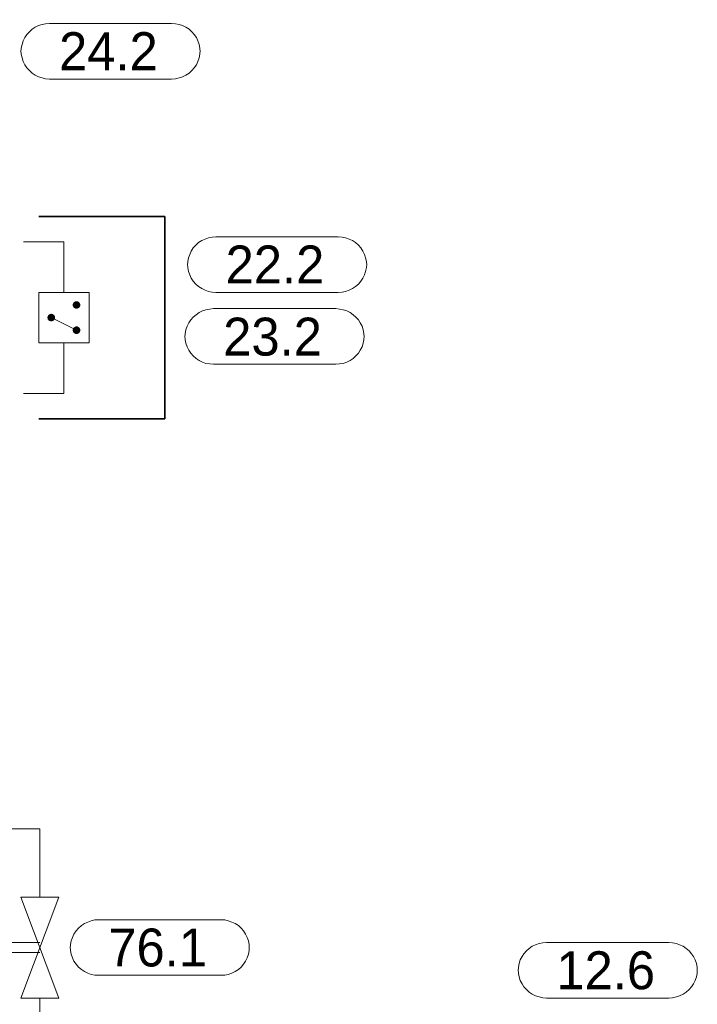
# Model space of a CAD drawing. Header units: millimetres. Extents: x 0 to 203, y 0 to 47.
# Tile 33 of 196: x 14.36 to 16.47, y 20.82 to 23.89. Entities that reach past the tile are written whole.
import ezdxf

# ---------------------------------------------------------------- set-up
doc = ezdxf.new("R2010")
doc.units = ezdxf.units.MM
for name, color, linetype in [('PDF_Geomertry', 7, 'Continuous'), ('PDF_Solid Fills', 7, 'Continuous'), ('PDF_Text', 7, 'Continuous')]:
    doc.layers.add(name, color=color, linetype=linetype)
doc.styles.add('PDF Arial', font='txt')

msp = doc.modelspace()

# ---------------------------------------------------------------- hatches: boundary and pattern name
at = {"layer": 'PDF_Solid Fills', "transparency": 33554559}
for points in [[(14.5335, 22.9993), (14.5215, 23.0013), (14.5224, 23.0026)], [(14.5335, 22.9993), (14.5215, 22.9993), (14.5215, 23.0013)], [(14.5335, 22.9993), (14.5215, 22.9979), (14.5215, 22.9993)], [(14.5335, 22.9993), (14.5224, 22.9965), (14.5215, 22.9979)], [(14.5335, 22.9993), (14.5224, 23.0026), (14.5229, 23.004)], [(14.5335, 22.9993), (14.5229, 22.9951), (14.5224, 22.9965)], [(14.5335, 22.9993), (14.5229, 23.004), (14.5238, 23.0054)], [(14.5335, 22.9993), (14.5238, 22.9938), (14.5229, 22.9951)], [(14.5335, 22.9993), (14.5238, 23.0054), (14.5243, 23.0068)], [(14.5335, 22.9993), (14.5243, 22.9924), (14.5238, 22.9938)], [(14.5335, 22.9993), (14.5243, 23.0068), (14.5251, 23.0076)], [(14.5335, 22.9993), (14.5251, 22.991), (14.5243, 22.9924)], [(14.5335, 22.9993), (14.5251, 23.0076), (14.5265, 23.009)], [(14.5335, 22.9993), (14.5265, 22.9901), (14.5251, 22.991)], [(14.5335, 22.9993), (14.5265, 23.009), (14.5279, 23.0096)], [(14.5335, 22.9993), (14.5279, 22.9896), (14.5265, 22.9901)], [(14.5335, 22.9993), (14.5279, 23.0096), (14.5293, 23.0104)], [(14.5335, 22.9993), (14.5293, 22.9888), (14.5279, 22.9896)], [(14.5335, 22.9993), (14.5293, 23.0104), (14.5307, 23.011)], [(14.5335, 22.9993), (14.5307, 22.9882), (14.5293, 22.9888)], [(14.5335, 22.9993), (14.5307, 23.011), (14.5321, 23.011)], [(14.5335, 22.9993), (14.5321, 22.9882), (14.5307, 22.9882)], [(14.5335, 22.9993), (14.5321, 23.011), (14.5335, 23.011)], [(14.5335, 22.9993), (14.5335, 22.9882), (14.5321, 22.9882)], [(14.5335, 22.9993), (14.5368, 23.011), (14.5382, 23.0104)], [(14.5335, 22.9993), (14.5349, 23.011), (14.5368, 23.011)], [(14.5335, 22.9993), (14.5335, 23.011), (14.5349, 23.011)], [(14.5335, 22.9993), (14.5382, 23.0104), (14.5396, 23.0096)], [(14.5335, 22.9993), (14.5396, 23.0096), (14.541, 23.009)], [(14.5335, 22.9993), (14.541, 23.009), (14.5418, 23.0076)], [(14.5335, 22.9993), (14.5418, 23.0076), (14.5432, 23.0068)], [(14.5335, 22.9993), (14.5432, 23.0068), (14.5437, 23.0054)], [(14.5335, 22.9993), (14.5437, 23.0054), (14.5446, 23.004)], [(14.5335, 22.9993), (14.5446, 23.004), (14.5451, 23.0026)], [(14.5335, 22.9993), (14.5451, 23.0026), (14.5451, 23.0013)], [(14.5335, 22.9993), (14.5451, 23.0013), (14.5451, 22.9993)], [(14.5335, 22.9993), (14.5349, 22.9882), (14.5335, 22.9882)], [(14.5335, 22.9993), (14.5368, 22.9882), (14.5349, 22.9882)], [(14.5335, 22.9993), (14.5382, 22.9888), (14.5368, 22.9882)], [(14.5335, 22.9993), (14.5396, 22.9896), (14.5382, 22.9888)], [(14.5335, 22.9993), (14.541, 22.9901), (14.5396, 22.9896)], [(14.5335, 22.9993), (14.5418, 22.991), (14.541, 22.9901)], [(14.5335, 22.9993), (14.5432, 22.9924), (14.5418, 22.991)], [(14.5335, 22.9993), (14.5437, 22.9938), (14.5432, 22.9924)], [(14.5335, 22.9993), (14.5446, 22.9951), (14.5437, 22.9938)], [(14.5335, 22.9993), (14.5451, 22.9965), (14.5446, 22.9951)], [(14.5335, 22.9993), (14.5451, 22.9979), (14.5451, 22.9965)], [(14.5335, 22.9993), (14.5451, 22.9993), (14.5451, 22.9979)], [(14.4549, 22.9604), (14.4432, 22.9618), (14.4438, 22.9632)], [(14.4549, 22.9604), (14.4432, 22.9604), (14.4432, 22.9618)], [(14.4549, 22.9604), (14.4432, 22.959), (14.4432, 22.9604)], [(14.4549, 22.9604), (14.4438, 22.9576), (14.4432, 22.959)], [(14.4549, 22.9604), (14.4438, 22.9646), (14.4446, 22.966)], [(14.4549, 22.9604), (14.4438, 22.9632), (14.4438, 22.9646)], [(14.4549, 22.9604), (14.4438, 22.9554), (14.4438, 22.9576)], [(14.4549, 22.9604), (14.4446, 22.954), (14.4438, 22.9554)], [(14.4549, 22.9604), (14.4446, 22.966), (14.446, 22.9674)], [(14.4549, 22.9604), (14.446, 22.9535), (14.4446, 22.954)], [(14.4549, 22.9604), (14.446, 22.9674), (14.4465, 22.9688)], [(14.4549, 22.9604), (14.4465, 22.9521), (14.446, 22.9535)], [(14.4549, 22.9604), (14.4465, 22.9688), (14.4479, 22.9693)], [(14.4549, 22.9604), (14.4479, 22.9507), (14.4465, 22.9521)], [(14.4549, 22.9604), (14.4479, 22.9693), (14.4493, 22.9707)], [(14.4549, 22.9604), (14.4493, 22.9499), (14.4479, 22.9507)], [(14.4549, 22.9604), (14.4493, 22.9707), (14.4507, 22.9715)], [(14.4549, 22.9604), (14.4507, 22.9493), (14.4493, 22.9499)], [(14.4549, 22.9604), (14.4507, 22.9715), (14.4521, 22.9715)], [(14.4549, 22.9604), (14.4521, 22.9493), (14.4507, 22.9493)], [(14.4549, 22.9604), (14.4521, 22.9715), (14.4535, 22.9721)], [(14.4549, 22.9604), (14.4535, 22.9485), (14.4521, 22.9493)], [(14.4549, 22.9604), (14.4535, 22.9721), (14.4549, 22.9721)], [(14.4549, 22.9604), (14.4549, 22.9485), (14.4535, 22.9485)], [(14.4549, 22.9604), (14.4563, 22.9721), (14.4585, 22.9715)], [(14.4549, 22.9604), (14.4549, 22.9721), (14.4563, 22.9721)], [(14.4549, 22.9604), (14.4599, 22.9715), (14.4613, 22.9707)], [(14.4549, 22.9604), (14.4585, 22.9715), (14.4599, 22.9715)], [(14.4549, 22.9604), (14.4613, 22.9707), (14.4618, 22.9693)], [(14.4549, 22.9604), (14.4618, 22.9693), (14.4632, 22.9688)], [(14.4549, 22.9604), (14.4632, 22.9688), (14.4646, 22.9674)], [(14.4549, 22.9604), (14.4646, 22.9674), (14.4654, 22.966)], [(14.4549, 22.9604), (14.4654, 22.966), (14.466, 22.9646)], [(14.4549, 22.9604), (14.466, 22.9646), (14.4668, 22.9632)], [(14.4549, 22.9604), (14.4668, 22.9632), (14.4668, 22.9618)], [(14.4549, 22.9604), (14.4668, 22.9618), (14.4668, 22.9604)], [(14.4549, 22.9604), (14.4563, 22.9485), (14.4549, 22.9485)], [(14.4549, 22.9604), (14.4585, 22.9493), (14.4563, 22.9485)], [(14.4549, 22.9604), (14.4599, 22.9493), (14.4585, 22.9493)], [(14.4549, 22.9604), (14.4613, 22.9499), (14.4599, 22.9493)], [(14.4549, 22.9604), (14.4618, 22.9507), (14.4613, 22.9499)], [(14.4549, 22.9604), (14.4632, 22.9521), (14.4618, 22.9507)], [(14.4549, 22.9604), (14.4646, 22.9535), (14.4632, 22.9521)], [(14.4549, 22.9604), (14.4654, 22.954), (14.4646, 22.9535)], [(14.4549, 22.9604), (14.466, 22.9554), (14.4654, 22.954)], [(14.4549, 22.9604), (14.4668, 22.9576), (14.466, 22.9554)], [(14.4549, 22.9604), (14.4668, 22.959), (14.4668, 22.9576)], [(14.4549, 22.9604), (14.4668, 22.9604), (14.4668, 22.959)], [(14.5335, 22.9207), (14.5215, 22.9229), (14.5224, 22.9243)], [(14.5335, 22.9207), (14.5224, 22.9243), (14.5229, 22.9257)], [(14.5335, 22.9207), (14.5229, 22.9257), (14.5238, 22.9271)], [(14.5335, 22.9207), (14.5238, 22.9271), (14.5243, 22.9285)], [(14.5335, 22.9207), (14.5243, 22.9285), (14.5251, 22.929)], [(14.5335, 22.9207), (14.5251, 22.929), (14.5265, 22.9304)], [(14.5335, 22.9207), (14.5265, 22.9304), (14.5279, 22.9313)], [(14.5335, 22.9207), (14.5279, 22.9313), (14.5293, 22.9318)], [(14.5335, 22.9207), (14.5293, 22.9318), (14.5307, 22.9326)], [(14.5335, 22.9207), (14.5307, 22.9326), (14.5321, 22.9326)], [(14.5335, 22.9207), (14.5321, 22.9326), (14.5335, 22.9326)], [(14.5335, 22.9207), (14.5368, 22.9326), (14.5382, 22.9318)], [(14.5335, 22.9207), (14.5349, 22.9326), (14.5368, 22.9326)], [(14.5335, 22.9207), (14.5335, 22.9326), (14.5349, 22.9326)], [(14.5335, 22.9207), (14.5382, 22.9318), (14.5396, 22.9313)], [(14.5335, 22.9207), (14.5396, 22.9313), (14.541, 22.9304)], [(14.5335, 22.9207), (14.541, 22.9304), (14.5418, 22.929)], [(14.5335, 22.9207), (14.5418, 22.929), (14.5432, 22.9285)], [(14.5335, 22.9207), (14.5432, 22.9285), (14.5437, 22.9271)], [(14.5335, 22.9207), (14.5437, 22.9271), (14.5446, 22.9257)], [(14.5335, 22.9207), (14.5446, 22.9257), (14.5451, 22.9243)], [(14.5335, 22.9207), (14.5451, 22.9243), (14.5451, 22.9229)], [(14.5335, 22.9207), (14.5215, 22.9207), (14.5215, 22.9229)], [(14.5335, 22.9207), (14.5215, 22.9193), (14.5215, 22.9207)], [(14.5335, 22.9207), (14.5224, 22.9179), (14.5215, 22.9193)], [(14.5335, 22.9207), (14.5229, 22.9165), (14.5224, 22.9179)], [(14.5335, 22.9207), (14.5238, 22.9151), (14.5229, 22.9165)], [(14.5335, 22.9207), (14.5243, 22.9138), (14.5238, 22.9151)], [(14.5335, 22.9207), (14.5251, 22.9124), (14.5243, 22.9138)], [(14.5335, 22.9207), (14.5265, 22.9118), (14.5251, 22.9124)], [(14.5335, 22.9207), (14.5279, 22.911), (14.5265, 22.9118)], [(14.5335, 22.9207), (14.5293, 22.9104), (14.5279, 22.911)], [(14.5335, 22.9207), (14.5307, 22.9096), (14.5293, 22.9104)], [(14.5335, 22.9207), (14.5321, 22.909), (14.5307, 22.9096)], [(14.5335, 22.9207), (14.5335, 22.909), (14.5321, 22.909)], [(14.5335, 22.9207), (14.5451, 22.9229), (14.5451, 22.9207)], [(14.5335, 22.9207), (14.5349, 22.909), (14.5335, 22.909)], [(14.5335, 22.9207), (14.5368, 22.9096), (14.5349, 22.909)], [(14.5335, 22.9207), (14.5382, 22.9104), (14.5368, 22.9096)], [(14.5335, 22.9207), (14.5396, 22.911), (14.5382, 22.9104)], [(14.5335, 22.9207), (14.541, 22.9118), (14.5396, 22.911)], [(14.5335, 22.9207), (14.5418, 22.9124), (14.541, 22.9118)], [(14.5335, 22.9207), (14.5432, 22.9138), (14.5418, 22.9124)], [(14.5335, 22.9207), (14.5437, 22.9151), (14.5432, 22.9138)], [(14.5335, 22.9207), (14.5446, 22.9165), (14.5437, 22.9151)], [(14.5335, 22.9207), (14.5451, 22.9179), (14.5446, 22.9165)], [(14.5335, 22.9207), (14.5451, 22.9193), (14.5451, 22.9179)], [(14.5335, 22.9207), (14.5451, 22.9207), (14.5451, 22.9193)]]:
    msp.add_hatch(color=256, dxfattribs=at).paths.add_polyline_path(points)

# ---------------------------------------------------------------- linework, layer by layer
at = {"layer": 'PDF_Geomertry', "lineweight": 15}
for points in [[(14.8299, 23.8757), (14.8418, 23.8749), (14.8529, 23.8729), (14.864, 23.8693), (14.8743, 23.8638), (14.884, 23.8576), (14.8924, 23.8499), (14.9001, 23.841), (14.9071, 23.8318), (14.9118, 23.8215), (14.9154, 23.8104), (14.9182, 23.7993), (14.9187, 23.7874), (14.9187, 23.7915), (14.9182, 23.7799), (14.9154, 23.7688), (14.9118, 23.7576), (14.9071, 23.7471), (14.9001, 23.7374), (14.8924, 23.729), (14.884, 23.7215), (14.8743, 23.7146), (14.864, 23.7096), (14.8529, 23.7063), (14.8418, 23.7035), (14.8299, 23.7026), (14.4493, 23.7026), (14.4376, 23.7035), (14.4265, 23.7063), (14.4154, 23.7096), (14.4049, 23.7146), (14.3951, 23.7215), (14.3868, 23.729), (14.3793, 23.7374), (14.3724, 23.7471), (14.3674, 23.7576), (14.364, 23.7688), (14.3613, 23.7799), (14.3604, 23.7915), (14.3604, 23.7874), (14.3613, 23.7993), (14.364, 23.8104), (14.3674, 23.8215), (14.3724, 23.8318), (14.3793, 23.841), (14.3868, 23.8499), (14.3951, 23.8576), (14.4049, 23.8638), (14.4154, 23.8693), (14.4265, 23.8729), (14.4376, 23.8749), (14.4493, 23.8757), (14.8299, 23.8757)], [(15.3488, 23.2118), (15.3604, 23.211), (15.3715, 23.209), (15.3826, 23.2049), (15.3932, 23.1999), (15.4029, 23.1938), (15.4113, 23.186), (15.4187, 23.1771), (15.4257, 23.1674), (15.4307, 23.1568), (15.434, 23.1465), (15.4368, 23.1346), (15.4376, 23.1235), (15.4376, 23.1271), (15.4368, 23.116), (15.434, 23.104), (15.4307, 23.0938), (15.4257, 23.0832), (15.4187, 23.0735), (15.4113, 23.0646), (15.4029, 23.0568), (15.3932, 23.0507), (15.3826, 23.0457), (15.3715, 23.0415), (15.3604, 23.0396), (15.3488, 23.0388), (14.9674, 23.0388), (14.9563, 23.0396), (14.9451, 23.0415), (14.934, 23.0457), (14.9238, 23.0507), (14.914, 23.0568), (14.9049, 23.0646), (14.8974, 23.0735), (14.891, 23.0832), (14.8863, 23.0938), (14.8826, 23.104), (14.8799, 23.116), (14.8793, 23.1271), (14.8793, 23.1235), (14.8799, 23.1346), (14.8826, 23.1465), (14.8863, 23.1568), (14.891, 23.1674), (14.8974, 23.1771), (14.9049, 23.186), (14.914, 23.1938), (14.9238, 23.1999), (14.934, 23.2049), (14.9451, 23.209), (14.9563, 23.211), (14.9674, 23.2118), (15.3488, 23.2118)], [(14.416, 22.8818), (14.5729, 22.8818), (14.5729, 23.0388), (14.416, 23.0388), (14.416, 22.8818)], [(15.341, 22.9882), (15.3529, 22.9868), (15.364, 22.9846), (15.3751, 22.9813), (15.3854, 22.9757), (15.3951, 22.9693), (15.4035, 22.9618), (15.4113, 22.9535), (15.4174, 22.9438), (15.4229, 22.9332), (15.4265, 22.9221), (15.4285, 22.911), (15.4293, 22.8993), (15.4293, 22.9035), (15.4285, 22.8915), (15.4265, 22.8804), (15.4229, 22.8693), (15.4174, 22.859), (15.4113, 22.8493), (15.4035, 22.841), (15.3951, 22.8332), (15.3854, 22.8271), (15.3751, 22.8215), (15.364, 22.8179), (15.3529, 22.816), (15.341, 22.8151), (14.9599, 22.8151), (14.9487, 22.816), (14.9368, 22.8179), (14.9257, 22.8215), (14.916, 22.8271), (14.9062, 22.8332), (14.8974, 22.841), (14.8896, 22.8493), (14.8835, 22.859), (14.8785, 22.8693), (14.8743, 22.8804), (14.8724, 22.8915), (14.8715, 22.9035), (14.8715, 22.8993), (14.8724, 22.911), (14.8743, 22.9221), (14.8785, 22.9332), (14.8835, 22.9438), (14.8896, 22.9535), (14.8974, 22.9618), (14.9062, 22.9693), (14.916, 22.9757), (14.9257, 22.9813), (14.9368, 22.9846), (14.9487, 22.9868), (14.9599, 22.9882), (15.341, 22.9882)], [(14.3604, 20.8424), (14.4785, 21.1568), (14.3604, 21.1568), (14.4785, 20.8424), (14.3604, 20.8424)], [(14.9835, 21.086), (14.9951, 21.0854), (15.0063, 21.0832), (15.0174, 21.079), (15.0279, 21.0743), (15.0376, 21.0679), (15.046, 21.0604), (15.0535, 21.0513), (15.0599, 21.0415), (15.0654, 21.0313), (15.0688, 21.0207), (15.071, 21.009), (15.0715, 20.9979), (15.0715, 21.0013), (15.071, 20.9901), (15.0688, 20.9785), (15.0654, 20.9679), (15.0599, 20.9576), (15.0535, 20.9479), (15.046, 20.9388), (15.0376, 20.9313), (15.0279, 20.9249), (15.0174, 20.9201), (15.0063, 20.916), (14.9951, 20.9138), (14.9835, 20.9132), (14.6021, 20.9132), (14.591, 20.9138), (14.5793, 20.916), (14.5688, 20.9201), (14.5585, 20.9249), (14.5488, 20.9313), (14.5396, 20.9388), (14.5321, 20.9479), (14.5257, 20.9576), (14.521, 20.9679), (14.5168, 20.9785), (14.5146, 20.9901), (14.514, 21.0013), (14.514, 20.9979), (14.5146, 21.009), (14.5168, 21.0207), (14.521, 21.0313), (14.5257, 21.0415), (14.5321, 21.0513), (14.5396, 21.0604), (14.5488, 21.0679), (14.5585, 21.0743), (14.5688, 21.079), (14.5793, 21.0832), (14.591, 21.0854), (14.6021, 21.086), (14.9835, 21.086)], [(16.3785, 21.0151), (16.3896, 21.0146), (16.4015, 21.0124), (16.4118, 21.0082), (16.4224, 21.0035), (16.4321, 20.9971), (16.441, 20.9896), (16.4487, 20.9804), (16.4549, 20.9715), (16.4599, 20.961), (16.464, 20.9499), (16.466, 20.9382), (16.4668, 20.9271), (16.4668, 20.9313), (16.466, 20.9193), (16.464, 20.9082), (16.4599, 20.8971), (16.4549, 20.8868), (16.4487, 20.8771), (16.441, 20.8688), (16.4321, 20.861), (16.4224, 20.854), (16.4118, 20.8493), (16.4015, 20.8457), (16.3896, 20.8429), (16.3785, 20.8424), (15.9974, 20.8424), (15.9854, 20.8429), (15.9743, 20.8457), (15.9632, 20.8493), (15.9529, 20.854), (15.9432, 20.861), (15.9349, 20.8688), (15.9271, 20.8771), (15.921, 20.8868), (15.9154, 20.8971), (15.9118, 20.9082), (15.9099, 20.9193), (15.909, 20.9313), (15.909, 20.9271), (15.9099, 20.9382), (15.9118, 20.9499), (15.9154, 20.961), (15.921, 20.9715), (15.9271, 20.9804), (15.9349, 20.9896), (15.9432, 20.9971), (15.9529, 21.0035), (15.9632, 21.0082), (15.9743, 21.0124), (15.9854, 21.0146), (15.9974, 21.0151), (16.3785, 21.0151)]]:
    msp.add_lwpolyline(points, close=True, dxfattribs=at)
at = {"layer": 'PDF_Geomertry', "lineweight": 35}
msp.add_lwpolyline([(14.416, 23.2749), (14.8085, 23.2749), (14.8085, 22.6457), (14.416, 22.6457)], dxfattribs=at)
at = {"layer": 'PDF_Geomertry', "lineweight": 15}
for points in [[(14.3687, 23.1957), (14.4946, 23.1957), (14.4946, 23.0388)], [(14.4549, 22.9604), (14.5335, 22.9207)], [(14.3687, 22.7243), (14.4946, 22.7243), (14.4946, 22.8818)], [(14.4196, 21.1568), (14.4196, 21.3688), (13.4335, 21.3688), (13.4335, 21.8249)], [(14.4196, 20.984), (14.2585, 20.984), (14.2585, 21.0151), (14.4196, 21.0151)], [(14.4196, 19.1138), (14.4196, 20.8424)]]:
    msp.add_lwpolyline(points, dxfattribs=at)
at = {"layer": 'PDF_Geomertry', "lineweight": 0}
for points in [[(14.5279, 22.9993), (14.5279, 22.9985), (14.5279, 22.9979), (14.5279, 22.9971), (14.5285, 22.9965), (14.5293, 22.9957), (14.5293, 22.9951), (14.5299, 22.9951), (14.5307, 22.9943), (14.5312, 22.9943), (14.5321, 22.9938), (14.5326, 22.9938), (14.5335, 22.9938), (14.534, 22.9938), (14.5349, 22.9938), (14.5363, 22.9943), (14.5368, 22.9943), (14.5368, 22.9951), (14.5376, 22.9951), (14.5382, 22.9957), (14.539, 22.9965), (14.539, 22.9971), (14.539, 22.9979), (14.5396, 22.9985), (14.5396, 22.9993), (14.5396, 23.0007), (14.539, 23.0013), (14.539, 23.0021), (14.539, 23.0026), (14.5382, 23.0035), (14.5376, 23.0035), (14.5368, 23.004), (14.5368, 23.0049), (14.5363, 23.0049), (14.5349, 23.0054), (14.534, 23.0054), (14.5335, 23.0054), (14.5326, 23.0054), (14.5321, 23.0054), (14.5312, 23.0049), (14.5307, 23.0049), (14.5299, 23.004), (14.5293, 23.0035), (14.5285, 23.0026), (14.5279, 23.0021), (14.5279, 23.0013), (14.5279, 23.0007), (14.5279, 22.9993)], [(14.4493, 22.9604), (14.4493, 22.9596), (14.4493, 22.959), (14.4493, 22.9582), (14.4501, 22.9576), (14.4501, 22.9568), (14.4507, 22.9563), (14.4515, 22.9554), (14.4521, 22.9554), (14.4529, 22.9549), (14.4535, 22.9549), (14.4543, 22.954), (14.4549, 22.954), (14.4557, 22.954), (14.4563, 22.9549), (14.4571, 22.9549), (14.4576, 22.9554), (14.4585, 22.9554), (14.459, 22.9563), (14.4599, 22.9568), (14.4599, 22.9576), (14.4604, 22.9582), (14.4604, 22.959), (14.4613, 22.9596), (14.4613, 22.9604), (14.4613, 22.961), (14.4604, 22.9618), (14.4604, 22.9624), (14.4599, 22.9632), (14.4599, 22.9638), (14.459, 22.9646), (14.4585, 22.9651), (14.4576, 22.9651), (14.4571, 22.966), (14.4563, 22.966), (14.4557, 22.966), (14.4549, 22.966), (14.4543, 22.966), (14.4535, 22.966), (14.4529, 22.966), (14.4521, 22.9651), (14.4515, 22.9651), (14.4507, 22.9646), (14.4501, 22.9638), (14.4501, 22.9632), (14.4493, 22.9624), (14.4493, 22.9618), (14.4493, 22.961), (14.4493, 22.9604)], [(14.5279, 22.9207), (14.5279, 22.9201), (14.5279, 22.9193), (14.5279, 22.9188), (14.5285, 22.9179), (14.5293, 22.9174), (14.5293, 22.9165), (14.5299, 22.9165), (14.5307, 22.916), (14.5312, 22.9151), (14.5321, 22.9151), (14.5326, 22.9151), (14.5335, 22.9151), (14.534, 22.9151), (14.5349, 22.9151), (14.5363, 22.9151), (14.5368, 22.916), (14.5368, 22.9165), (14.5376, 22.9165), (14.5382, 22.9174), (14.539, 22.9179), (14.539, 22.9188), (14.539, 22.9193), (14.5396, 22.9201), (14.5396, 22.9207), (14.5396, 22.9215), (14.539, 22.9229), (14.539, 22.9235), (14.539, 22.9243), (14.5382, 22.9243), (14.5376, 22.9249), (14.5368, 22.9257), (14.5368, 22.9263), (14.5363, 22.9263), (14.5349, 22.9271), (14.534, 22.9271), (14.5335, 22.9271), (14.5326, 22.9271), (14.5321, 22.9271), (14.5312, 22.9263), (14.5307, 22.9263), (14.5299, 22.9257), (14.5293, 22.9249), (14.5293, 22.9243), (14.5285, 22.9243), (14.5279, 22.9235), (14.5279, 22.9229), (14.5279, 22.9215), (14.5279, 22.9207)]]:
    msp.add_lwpolyline(points, close=True, dxfattribs=at)

# ---------------------------------------------------------------- texts
at = {"layer": 'PDF_Text', "char_height": 0.11811, "attachment_point": 7, "style": 'PDF Arial'}
for s, insert in [('24.2', (14.4793, 23.7304)), ('22.2', (14.9979, 23.0665)), ('23.2', (14.9904, 22.8403)), ('76.1', (14.6326, 20.939)), ('12.6', (16.0279, 20.8681))]:
    msp.add_mtext(s, dxfattribs=dict(at, insert=insert))

doc.saveas('drawing.dxf')
